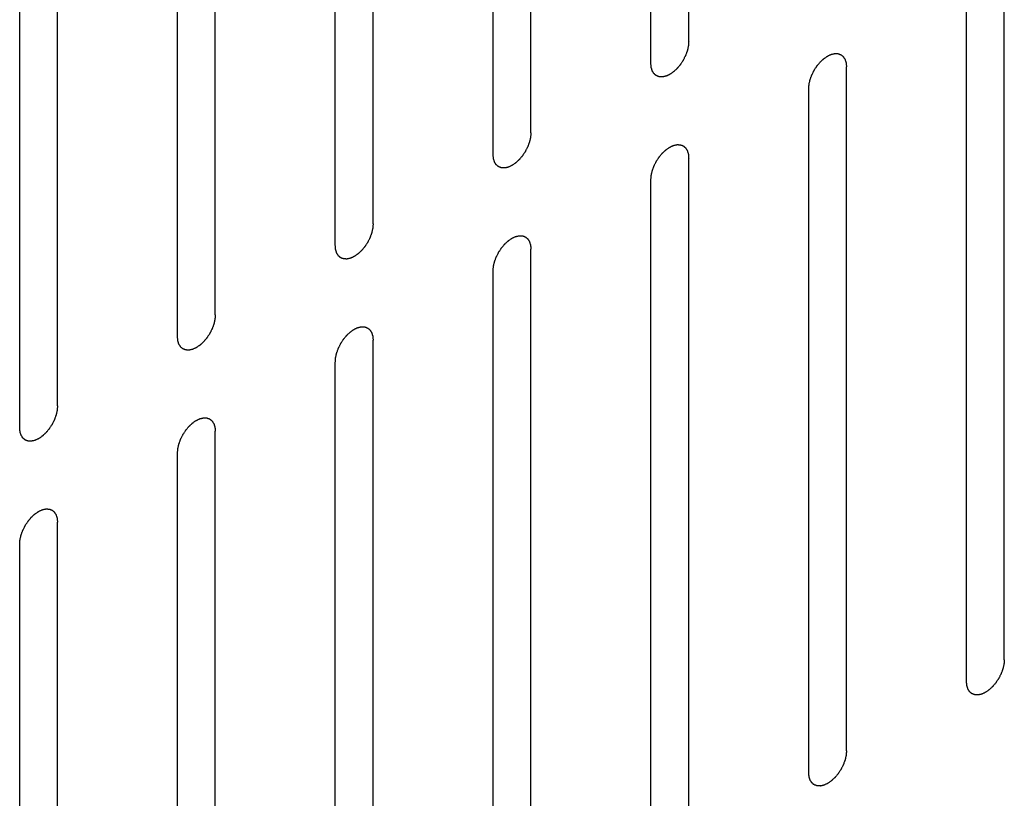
# Model space of a CAD drawing. Header units: inches. Extents: x 5 to 265, y 5 to 171.
# Tile 166 of 212: x 200.47 to 201.85, y 140.37 to 141.47. Entities that reach past the tile are written whole.
import ezdxf

# ---------------------------------------------------------------- set-up
doc = ezdxf.new("R2010")
doc.units = ezdxf.units.IN
doc.header["$LTSCALE"] = 14.96
doc.header["$MEASUREMENT"] = 0
doc.layers.get('0').update_dxf_attribs({"linetype": 'CONTINUOUS'})

msp = doc.modelspace()

# ---------------------------------------------------------------- linework, layer by layer
at = {"color": 7, "linetype": 'Continuous'}
for p, q in [((201.405, 141.4356), (201.405, 142.395)), ((201.352, 141.405), (201.352, 142.3644)), ((201.1837, 141.3078), (201.1837, 142.2672)), ((201.1307, 141.2772), (201.1307, 142.2366)), ((200.9624, 141.1801), (200.9624, 142.1394)), ((200.9094, 141.1494), (200.9094, 142.1088)), ((200.7411, 141.0523), (200.7411, 142.0117)), ((200.688, 141.0217), (200.688, 141.981)), ((200.5197, 140.9245), (200.5197, 141.8839)), ((200.4667, 140.8939), (200.4667, 141.8533)), ((201.8477, 140.5685), (201.8477, 141.5279)), ((201.7946, 140.5379), (201.7946, 141.4973)), ((201.6264, 140.4407), (201.6264, 141.4001)), ((201.5733, 140.4101), (201.5733, 141.3695)), ((201.405, 140.3129), (201.405, 141.2723)), ((201.352, 140.2823), (201.352, 141.2417)), ((201.1837, 140.1851), (201.1837, 141.1445)), ((201.1307, 140.1545), (201.1307, 141.1139)), ((200.9624, 140.0574), (200.9624, 141.0168)), ((200.9094, 140.0267), (200.9094, 140.9861)), ((200.7411, 139.9296), (200.7411, 140.889)), ((200.688, 139.899), (200.688, 140.8584)), ((200.5197, 139.8018), (200.5197, 140.7612)), ((200.4667, 139.7712), (200.4667, 140.7306))]:
    msp.add_line(p, q, dxfattribs=at)
for points in [[(201.405, 141.4356), (201.405, 141.4351), (201.4049, 141.4341), (201.4048, 141.4325), (201.4047, 141.4312), (201.4046, 141.4303), (201.4046, 141.4298), (201.4045, 141.4294), (201.4044, 141.429), (201.4043, 141.4284), (201.4041, 141.4275), (201.4038, 141.4261), (201.4035, 141.4247), (201.4033, 141.4238), (201.4031, 141.4232), (201.4031, 141.4228), (201.4029, 141.4224), (201.4027, 141.4218), (201.4023, 141.4208), (201.4018, 141.4195), (201.4013, 141.4181), (201.401, 141.4171), (201.4008, 141.4165), (201.4006, 141.4161), (201.4004, 141.4157), (201.4001, 141.4151), (201.3996, 141.4142), (201.3989, 141.4128), (201.3982, 141.4114), (201.3978, 141.4104), (201.3975, 141.4099), (201.3973, 141.4095), (201.397, 141.4091), (201.3967, 141.4086), (201.3961, 141.4077), (201.3953, 141.4064), (201.3944, 141.4052), (201.3939, 141.4043), (201.3935, 141.4038), (201.3933, 141.4034), (201.393, 141.403), (201.3926, 141.4026), (201.3919, 141.4018), (201.391, 141.4006), (201.39, 141.3995), (201.3894, 141.3987), (201.389, 141.3983), (201.3887, 141.3979), (201.3884, 141.3976), (201.388, 141.3972), (201.3873, 141.3966), (201.3862, 141.3956), (201.3852, 141.3947), (201.3845, 141.394), (201.3841, 141.3936), (201.3838, 141.3933), (201.3834, 141.3931), (201.383, 141.3928), (201.3822, 141.3923), (201.3811, 141.3915), (201.38, 141.3907), (201.3793, 141.3902), (201.3788, 141.3899), (201.3785, 141.3897), (201.3782, 141.3895), (201.3778, 141.3893), (201.377, 141.389), (201.3759, 141.3885), (201.3749, 141.388), (201.3741, 141.3876), (201.3737, 141.3875), (201.3734, 141.3873), (201.3731, 141.3872), (201.3726, 141.3871), (201.3719, 141.387), (201.3709, 141.3867), (201.3699, 141.3865), (201.3691, 141.3863), (201.3687, 141.3862), (201.3684, 141.3861), (201.3681, 141.3862), (201.3677, 141.3862), (201.3671, 141.3862), (201.3661, 141.3862), (201.3652, 141.3863), (201.3645, 141.3863), (201.3641, 141.3863), (201.3638, 141.3863), (201.3636, 141.3864), (201.3632, 141.3865), (201.3627, 141.3868), (201.3618, 141.3871), (201.361, 141.3874), (201.3604, 141.3876), (201.36, 141.3877), (201.3598, 141.3878), (201.3596, 141.388), (201.3593, 141.3882), (201.3588, 141.3886), (201.3581, 141.3892), (201.3574, 141.3898), (201.357, 141.3902), (201.3567, 141.3904), (201.3565, 141.3905), (201.3563, 141.3908), (201.3561, 141.3911), (201.3558, 141.3917), (201.3553, 141.3925), (201.3548, 141.3933), (201.3544, 141.3938), (201.3542, 141.3942), (201.354, 141.3944), (201.3539, 141.3947), (201.3538, 141.3951), (201.3536, 141.3958), (201.3533, 141.3968), (201.353, 141.3978), (201.3527, 141.3985), (201.3526, 141.3989), (201.3525, 141.3992), (201.3525, 141.3996), (201.3524, 141.4001), (201.3524, 141.4009), (201.3523, 141.4021), (201.3521, 141.4036), (201.352, 141.4045), (201.352, 141.405)], [(201.5733, 141.3695), (201.5734, 141.37), (201.5735, 141.371), (201.5736, 141.3726), (201.5737, 141.3739), (201.5738, 141.3748), (201.5738, 141.3753), (201.5738, 141.3757), (201.5739, 141.3761), (201.574, 141.3767), (201.5743, 141.3776), (201.5746, 141.379), (201.5749, 141.3804), (201.5751, 141.3813), (201.5752, 141.3819), (201.5753, 141.3823), (201.5755, 141.3827), (201.5757, 141.3833), (201.576, 141.3842), (201.5765, 141.3856), (201.577, 141.387), (201.5774, 141.388), (201.5776, 141.3886), (201.5777, 141.389), (201.578, 141.3894), (201.5782, 141.3899), (201.5787, 141.3909), (201.5794, 141.3923), (201.5801, 141.3937), (201.5806, 141.3946), (201.5809, 141.3952), (201.5811, 141.3956), (201.5813, 141.396), (201.5817, 141.3965), (201.5823, 141.3974), (201.5831, 141.3987), (201.5839, 141.3999), (201.5845, 141.4008), (201.5848, 141.4013), (201.5851, 141.4017), (201.5854, 141.4021), (201.5858, 141.4025), (201.5864, 141.4033), (201.5874, 141.4044), (201.5883, 141.4056), (201.589, 141.4064), (201.5894, 141.4068), (201.5896, 141.4072), (201.59, 141.4075), (201.5904, 141.4078), (201.5911, 141.4085), (201.5921, 141.4095), (201.5932, 141.4104), (201.5939, 141.4111), (201.5943, 141.4115), (201.5946, 141.4118), (201.5949, 141.412), (201.5954, 141.4123), (201.5961, 141.4128), (201.5972, 141.4136), (201.5983, 141.4143), (201.5991, 141.4149), (201.5995, 141.4152), (201.5998, 141.4154), (201.6002, 141.4155), (201.6006, 141.4158), (201.6013, 141.4161), (201.6024, 141.4166), (201.6035, 141.4171), (201.6042, 141.4174), (201.6047, 141.4176), (201.605, 141.4178), (201.6053, 141.4179), (201.6057, 141.418), (201.6064, 141.4181), (201.6075, 141.4184), (201.6085, 141.4186), (201.6092, 141.4188), (201.6096, 141.4189), (201.61, 141.419), (201.6102, 141.4189), (201.6106, 141.4189), (201.6113, 141.4189), (201.6122, 141.4188), (201.6132, 141.4188), (201.6139, 141.4188), (201.6142, 141.4188), (201.6145, 141.4188), (201.6148, 141.4187), (201.6151, 141.4185), (201.6157, 141.4183), (201.6166, 141.418), (201.6174, 141.4177), (201.618, 141.4175), (201.6183, 141.4173), (201.6186, 141.4173), (201.6188, 141.4171), (201.6191, 141.4169), (201.6195, 141.4165), (201.6202, 141.4159), (201.6209, 141.4153), (201.6214, 141.4149), (201.6217, 141.4147), (201.6219, 141.4146), (201.622, 141.4143), (201.6222, 141.414), (201.6226, 141.4134), (201.6231, 141.4126), (201.6236, 141.4118), (201.624, 141.4113), (201.6242, 141.4109), (201.6243, 141.4107), (201.6244, 141.4104), (201.6245, 141.41), (201.6248, 141.4093), (201.6251, 141.4083), (201.6254, 141.4073), (201.6256, 141.4066), (201.6257, 141.4061), (201.6259, 141.4059), (201.6259, 141.4055), (201.6259, 141.405), (201.626, 141.4042), (201.6261, 141.403), (201.6262, 141.4015), (201.6263, 141.4006), (201.6264, 141.4001)], [(201.1837, 141.3078), (201.1837, 141.3073), (201.1836, 141.3063), (201.1835, 141.3047), (201.1834, 141.3034), (201.1833, 141.3025), (201.1832, 141.302), (201.1832, 141.3016), (201.1831, 141.3012), (201.183, 141.3006), (201.1828, 141.2997), (201.1825, 141.2983), (201.1821, 141.2969), (201.1819, 141.296), (201.1818, 141.2954), (201.1817, 141.295), (201.1816, 141.2946), (201.1814, 141.294), (201.181, 141.2931), (201.1805, 141.2917), (201.18, 141.2903), (201.1796, 141.2893), (201.1794, 141.2888), (201.1793, 141.2883), (201.1791, 141.2879), (201.1788, 141.2874), (201.1783, 141.2864), (201.1776, 141.285), (201.1769, 141.2836), (201.1764, 141.2827), (201.1762, 141.2821), (201.176, 141.2817), (201.1757, 141.2813), (201.1754, 141.2808), (201.1748, 141.2799), (201.1739, 141.2786), (201.1731, 141.2774), (201.1725, 141.2765), (201.1722, 141.276), (201.172, 141.2756), (201.1717, 141.2753), (201.1713, 141.2748), (201.1706, 141.274), (201.1697, 141.2729), (201.1687, 141.2717), (201.1681, 141.2709), (201.1677, 141.2705), (201.1674, 141.2701), (201.1671, 141.2699), (201.1667, 141.2695), (201.1659, 141.2688), (201.1649, 141.2678), (201.1639, 141.2669), (201.1632, 141.2662), (201.1627, 141.2658), (201.1624, 141.2655), (201.1621, 141.2653), (201.1617, 141.265), (201.1609, 141.2645), (201.1598, 141.2637), (201.1587, 141.263), (201.158, 141.2624), (201.1575, 141.2621), (201.1572, 141.2619), (201.1569, 141.2618), (201.1564, 141.2616), (201.1557, 141.2612), (201.1546, 141.2607), (201.1535, 141.2602), (201.1528, 141.2599), (201.1524, 141.2597), (201.152, 141.2595), (201.1517, 141.2595), (201.1513, 141.2593), (201.1506, 141.2592), (201.1496, 141.2589), (201.1485, 141.2587), (201.1478, 141.2585), (201.1474, 141.2585), (201.1471, 141.2584), (201.1468, 141.2584), (201.1464, 141.2584), (201.1458, 141.2584), (201.1448, 141.2585), (201.1439, 141.2585), (201.1432, 141.2585), (201.1428, 141.2585), (201.1425, 141.2585), (201.1423, 141.2587), (201.1419, 141.2588), (201.1413, 141.259), (201.1405, 141.2593), (201.1396, 141.2596), (201.139, 141.2598), (201.1387, 141.26), (201.1384, 141.26), (201.1382, 141.2602), (201.138, 141.2604), (201.1375, 141.2608), (201.1368, 141.2614), (201.1361, 141.262), (201.1356, 141.2624), (201.1354, 141.2626), (201.1351, 141.2628), (201.135, 141.263), (201.1348, 141.2633), (201.1344, 141.2639), (201.1339, 141.2647), (201.1334, 141.2655), (201.1331, 141.2661), (201.1329, 141.2664), (201.1327, 141.2666), (201.1326, 141.2669), (201.1325, 141.2673), (201.1323, 141.268), (201.132, 141.269), (201.1316, 141.2701), (201.1314, 141.2708), (201.1313, 141.2712), (201.1312, 141.2714), (201.1312, 141.2718), (201.1311, 141.2723), (201.1311, 141.2731), (201.1309, 141.2743), (201.1308, 141.2758), (201.1307, 141.2767), (201.1307, 141.2772)], [(201.352, 141.2417), (201.352, 141.2422), (201.3521, 141.2433), (201.3523, 141.2448), (201.3524, 141.2461), (201.3524, 141.247), (201.3525, 141.2475), (201.3525, 141.2479), (201.3526, 141.2483), (201.3527, 141.2489), (201.3529, 141.2499), (201.3533, 141.2512), (201.3536, 141.2526), (201.3538, 141.2536), (201.3539, 141.2541), (201.354, 141.2545), (201.3542, 141.2549), (201.3544, 141.2555), (201.3547, 141.2565), (201.3552, 141.2579), (201.3557, 141.2593), (201.3561, 141.2602), (201.3563, 141.2608), (201.3564, 141.2612), (201.3566, 141.2616), (201.3569, 141.2622), (201.3574, 141.2631), (201.3581, 141.2645), (201.3588, 141.2659), (201.3593, 141.2669), (201.3596, 141.2674), (201.3598, 141.2678), (201.36, 141.2682), (201.3604, 141.2687), (201.3609, 141.2696), (201.3618, 141.2709), (201.3626, 141.2722), (201.3632, 141.273), (201.3635, 141.2735), (201.3638, 141.2739), (201.3641, 141.2743), (201.3644, 141.2747), (201.3651, 141.2755), (201.366, 141.2767), (201.367, 141.2778), (201.3677, 141.2786), (201.368, 141.279), (201.3683, 141.2794), (201.3686, 141.2797), (201.369, 141.2801), (201.3698, 141.2807), (201.3708, 141.2817), (201.3718, 141.2826), (201.3726, 141.2833), (201.373, 141.2837), (201.3733, 141.284), (201.3736, 141.2842), (201.374, 141.2845), (201.3748, 141.2851), (201.3759, 141.2858), (201.377, 141.2866), (201.3778, 141.2871), (201.3782, 141.2874), (201.3785, 141.2876), (201.3788, 141.2878), (201.3793, 141.288), (201.38, 141.2883), (201.3811, 141.2888), (201.3822, 141.2893), (201.3829, 141.2897), (201.3833, 141.2899), (201.3837, 141.29), (201.384, 141.2901), (201.3844, 141.2902), (201.3851, 141.2903), (201.3861, 141.2906), (201.3872, 141.2908), (201.3879, 141.291), (201.3883, 141.2911), (201.3886, 141.2912), (201.3889, 141.2911), (201.3893, 141.2911), (201.39, 141.2911), (201.3909, 141.2911), (201.3919, 141.291), (201.3925, 141.291), (201.3929, 141.291), (201.3932, 141.291), (201.3934, 141.2909), (201.3938, 141.2908), (201.3944, 141.2905), (201.3952, 141.2902), (201.3961, 141.2899), (201.3967, 141.2897), (201.397, 141.2896), (201.3973, 141.2895), (201.3975, 141.2893), (201.3977, 141.2891), (201.3982, 141.2887), (201.3989, 141.2881), (201.3996, 141.2876), (201.4001, 141.2872), (201.4003, 141.2869), (201.4006, 141.2868), (201.4007, 141.2865), (201.4009, 141.2862), (201.4013, 141.2856), (201.4018, 141.2848), (201.4023, 141.284), (201.4026, 141.2835), (201.4028, 141.2831), (201.403, 141.2829), (201.4031, 141.2826), (201.4032, 141.2822), (201.4034, 141.2815), (201.4038, 141.2805), (201.4041, 141.2795), (201.4043, 141.2788), (201.4044, 141.2784), (201.4045, 141.2781), (201.4045, 141.2777), (201.4046, 141.2772), (201.4047, 141.2764), (201.4048, 141.2752), (201.4049, 141.2738), (201.405, 141.2728), (201.405, 141.2723)], [(200.9624, 141.1801), (200.9623, 141.1795), (200.9623, 141.1785), (200.9621, 141.1769), (200.962, 141.1756), (200.962, 141.1747), (200.9619, 141.1742), (200.9619, 141.1738), (200.9618, 141.1734), (200.9617, 141.1729), (200.9614, 141.1719), (200.9611, 141.1705), (200.9608, 141.1692), (200.9606, 141.1682), (200.9605, 141.1676), (200.9604, 141.1672), (200.9602, 141.1668), (200.96, 141.1663), (200.9597, 141.1653), (200.9592, 141.1639), (200.9587, 141.1625), (200.9583, 141.1615), (200.9581, 141.161), (200.958, 141.1606), (200.9577, 141.1601), (200.9575, 141.1596), (200.957, 141.1586), (200.9563, 141.1572), (200.9556, 141.1559), (200.9551, 141.1549), (200.9548, 141.1543), (200.9546, 141.1539), (200.9544, 141.1535), (200.954, 141.153), (200.9535, 141.1521), (200.9526, 141.1509), (200.9518, 141.1496), (200.9512, 141.1487), (200.9509, 141.1482), (200.9506, 141.1478), (200.9503, 141.1475), (200.95, 141.147), (200.9493, 141.1462), (200.9483, 141.1451), (200.9474, 141.144), (200.9467, 141.1432), (200.9463, 141.1427), (200.9461, 141.1423), (200.9458, 141.1421), (200.9453, 141.1417), (200.9446, 141.141), (200.9436, 141.1401), (200.9426, 141.1391), (200.9418, 141.1384), (200.9414, 141.138), (200.9411, 141.1377), (200.9408, 141.1375), (200.9403, 141.1372), (200.9396, 141.1367), (200.9385, 141.1359), (200.9374, 141.1352), (200.9366, 141.1347), (200.9362, 141.1344), (200.9359, 141.1341), (200.9356, 141.134), (200.9351, 141.1338), (200.9344, 141.1334), (200.9333, 141.1329), (200.9322, 141.1324), (200.9315, 141.1321), (200.931, 141.1319), (200.9307, 141.1317), (200.9304, 141.1317), (200.93, 141.1316), (200.9293, 141.1314), (200.9282, 141.1312), (200.9272, 141.1309), (200.9265, 141.1308), (200.9261, 141.1307), (200.9258, 141.1306), (200.9255, 141.1306), (200.9251, 141.1306), (200.9244, 141.1307), (200.9235, 141.1307), (200.9225, 141.1307), (200.9219, 141.1307), (200.9215, 141.1308), (200.9212, 141.1307), (200.9209, 141.1309), (200.9206, 141.131), (200.92, 141.1312), (200.9192, 141.1315), (200.9183, 141.1318), (200.9177, 141.132), (200.9174, 141.1322), (200.9171, 141.1322), (200.9169, 141.1324), (200.9166, 141.1327), (200.9162, 141.1331), (200.9155, 141.1336), (200.9148, 141.1342), (200.9143, 141.1346), (200.914, 141.1348), (200.9138, 141.135), (200.9137, 141.1352), (200.9135, 141.1355), (200.9131, 141.1361), (200.9126, 141.1369), (200.9121, 141.1377), (200.9117, 141.1383), (200.9115, 141.1386), (200.9114, 141.1388), (200.9113, 141.1392), (200.9112, 141.1395), (200.911, 141.1403), (200.9106, 141.1413), (200.9103, 141.1423), (200.9101, 141.143), (200.91, 141.1434), (200.9099, 141.1437), (200.9099, 141.144), (200.9098, 141.1445), (200.9097, 141.1454), (200.9096, 141.1466), (200.9095, 141.148), (200.9094, 141.149), (200.9094, 141.1494)], [(201.1307, 141.1139), (201.1307, 141.1144), (201.1308, 141.1155), (201.1309, 141.117), (201.131, 141.1183), (201.1311, 141.1192), (201.1312, 141.1198), (201.1312, 141.1201), (201.1313, 141.1206), (201.1314, 141.1211), (201.1316, 141.1221), (201.1319, 141.1234), (201.1322, 141.1248), (201.1325, 141.1258), (201.1326, 141.1263), (201.1327, 141.1267), (201.1328, 141.1272), (201.133, 141.1277), (201.1334, 141.1287), (201.1339, 141.1301), (201.1344, 141.1315), (201.1348, 141.1324), (201.135, 141.133), (201.1351, 141.1334), (201.1353, 141.1338), (201.1356, 141.1344), (201.1361, 141.1354), (201.1368, 141.1367), (201.1375, 141.1381), (201.138, 141.1391), (201.1382, 141.1396), (201.1384, 141.1401), (201.1387, 141.1404), (201.139, 141.1409), (201.1396, 141.1418), (201.1404, 141.1431), (201.1413, 141.1444), (201.1419, 141.1453), (201.1422, 141.1458), (201.1424, 141.1462), (201.1427, 141.1465), (201.1431, 141.1469), (201.1438, 141.1477), (201.1447, 141.1489), (201.1457, 141.15), (201.1463, 141.1508), (201.1467, 141.1513), (201.147, 141.1516), (201.1473, 141.1519), (201.1477, 141.1523), (201.1484, 141.153), (201.1495, 141.1539), (201.1505, 141.1549), (201.1512, 141.1555), (201.1516, 141.1559), (201.1519, 141.1562), (201.1523, 141.1564), (201.1527, 141.1567), (201.1535, 141.1573), (201.1546, 141.158), (201.1557, 141.1588), (201.1564, 141.1593), (201.1569, 141.1596), (201.1572, 141.1599), (201.1575, 141.16), (201.1579, 141.1602), (201.1587, 141.1605), (201.1598, 141.161), (201.1608, 141.1615), (201.1616, 141.1619), (201.162, 141.1621), (201.1623, 141.1623), (201.1627, 141.1623), (201.1631, 141.1624), (201.1638, 141.1626), (201.1648, 141.1628), (201.1659, 141.163), (201.1666, 141.1632), (201.167, 141.1633), (201.1673, 141.1634), (201.1676, 141.1634), (201.168, 141.1633), (201.1686, 141.1633), (201.1696, 141.1633), (201.1705, 141.1632), (201.1712, 141.1632), (201.1716, 141.1632), (201.1719, 141.1632), (201.1721, 141.1631), (201.1725, 141.163), (201.1731, 141.1628), (201.1739, 141.1625), (201.1748, 141.1621), (201.1754, 141.1619), (201.1757, 141.1618), (201.176, 141.1617), (201.1761, 141.1615), (201.1764, 141.1613), (201.1769, 141.1609), (201.1776, 141.1603), (201.1783, 141.1598), (201.1788, 141.1594), (201.179, 141.1591), (201.1792, 141.159), (201.1794, 141.1587), (201.1796, 141.1584), (201.1799, 141.1579), (201.1805, 141.1571), (201.181, 141.1562), (201.1813, 141.1557), (201.1815, 141.1554), (201.1817, 141.1551), (201.1818, 141.1548), (201.1819, 141.1544), (201.1821, 141.1537), (201.1824, 141.1527), (201.1827, 141.1517), (201.183, 141.151), (201.1831, 141.1506), (201.1832, 141.1503), (201.1832, 141.1499), (201.1833, 141.1494), (201.1833, 141.1486), (201.1835, 141.1474), (201.1836, 141.146), (201.1837, 141.145), (201.1837, 141.1445)], [(200.7411, 141.0523), (200.741, 141.0518), (200.7409, 141.0507), (200.7408, 141.0492), (200.7407, 141.0479), (200.7406, 141.0469), (200.7406, 141.0464), (200.7406, 141.046), (200.7405, 141.0456), (200.7403, 141.0451), (200.7401, 141.0441), (200.7398, 141.0427), (200.7395, 141.0414), (200.7393, 141.0404), (200.7392, 141.0399), (200.7391, 141.0395), (200.7389, 141.039), (200.7387, 141.0385), (200.7384, 141.0375), (200.7379, 141.0361), (200.7373, 141.0347), (200.737, 141.0337), (200.7368, 141.0332), (200.7367, 141.0328), (200.7364, 141.0324), (200.7362, 141.0318), (200.7357, 141.0308), (200.735, 141.0295), (200.7343, 141.0281), (200.7338, 141.0271), (200.7335, 141.0266), (200.7333, 141.0261), (200.733, 141.0258), (200.7327, 141.0252), (200.7321, 141.0244), (200.7313, 141.0231), (200.7305, 141.0218), (200.7299, 141.0209), (200.7295, 141.0204), (200.7293, 141.02), (200.729, 141.0197), (200.7286, 141.0192), (200.728, 141.0184), (200.727, 141.0173), (200.7261, 141.0162), (200.7254, 141.0154), (200.725, 141.0149), (200.7247, 141.0146), (200.7244, 141.0143), (200.724, 141.0139), (200.7233, 141.0132), (200.7223, 141.0123), (200.7212, 141.0113), (200.7205, 141.0106), (200.7201, 141.0103), (200.7198, 141.01), (200.7195, 141.0098), (200.719, 141.0094), (200.7183, 141.0089), (200.7172, 141.0082), (200.7161, 141.0074), (200.7153, 141.0069), (200.7149, 141.0066), (200.7145, 141.0063), (200.7142, 141.0062), (200.7138, 141.006), (200.713, 141.0057), (200.712, 141.0051), (200.7109, 141.0047), (200.7101, 141.0043), (200.7097, 141.0041), (200.7094, 141.0039), (200.7091, 141.0039), (200.7087, 141.0038), (200.708, 141.0036), (200.7069, 141.0034), (200.7059, 141.0032), (200.7052, 141.003), (200.7048, 141.0029), (200.7044, 141.0028), (200.7042, 141.0028), (200.7038, 141.0028), (200.7031, 141.0029), (200.7022, 141.0029), (200.7012, 141.0029), (200.7005, 141.003), (200.7002, 141.003), (200.6999, 141.003), (200.6996, 141.0031), (200.6993, 141.0032), (200.6987, 141.0034), (200.6978, 141.0037), (200.697, 141.0041), (200.6964, 141.0043), (200.6961, 141.0044), (200.6958, 141.0045), (200.6956, 141.0047), (200.6953, 141.0049), (200.6948, 141.0053), (200.6942, 141.0058), (200.6935, 141.0064), (200.693, 141.0068), (200.6927, 141.007), (200.6925, 141.0072), (200.6924, 141.0075), (200.6922, 141.0078), (200.6918, 141.0083), (200.6913, 141.0091), (200.6908, 141.0099), (200.6904, 141.0105), (200.6902, 141.0108), (200.6901, 141.011), (200.69, 141.0114), (200.6898, 141.0118), (200.6896, 141.0125), (200.6893, 141.0135), (200.689, 141.0145), (200.6888, 141.0152), (200.6887, 141.0156), (200.6885, 141.0159), (200.6885, 141.0163), (200.6885, 141.0167), (200.6884, 141.0176), (200.6883, 141.0188), (200.6882, 141.0202), (200.6881, 141.0212), (200.688, 141.0217)], [(200.9094, 140.9861), (200.9094, 140.9867), (200.9095, 140.9877), (200.9096, 140.9893), (200.9097, 140.9906), (200.9098, 140.9915), (200.9098, 140.992), (200.9098, 140.9924), (200.91, 140.9928), (200.9101, 140.9933), (200.9103, 140.9943), (200.9106, 140.9957), (200.9109, 140.997), (200.9111, 140.998), (200.9113, 140.9985), (200.9113, 140.999), (200.9115, 140.9994), (200.9117, 140.9999), (200.9121, 141.0009), (200.9126, 141.0023), (200.9131, 141.0037), (200.9134, 141.0047), (200.9136, 141.0052), (200.9138, 141.0056), (200.914, 141.0061), (200.9143, 141.0066), (200.9148, 141.0076), (200.9155, 141.009), (200.9162, 141.0103), (200.9166, 141.0113), (200.9169, 141.0119), (200.9171, 141.0123), (200.9174, 141.0126), (200.9177, 141.0132), (200.9183, 141.014), (200.9191, 141.0153), (200.92, 141.0166), (200.9205, 141.0175), (200.9209, 141.018), (200.9211, 141.0184), (200.9214, 141.0187), (200.9218, 141.0192), (200.9225, 141.02), (200.9234, 141.0211), (200.9244, 141.0222), (200.925, 141.023), (200.9254, 141.0235), (200.9257, 141.0238), (200.926, 141.0241), (200.9264, 141.0245), (200.9271, 141.0252), (200.9282, 141.0261), (200.9292, 141.0271), (200.9299, 141.0278), (200.9303, 141.0281), (200.9306, 141.0285), (200.931, 141.0287), (200.9314, 141.029), (200.9322, 141.0295), (200.9333, 141.0302), (200.9343, 141.031), (200.9351, 141.0315), (200.9355, 141.0318), (200.9359, 141.0321), (200.9362, 141.0322), (200.9366, 141.0324), (200.9374, 141.0328), (200.9384, 141.0333), (200.9395, 141.0338), (200.9403, 141.0341), (200.9407, 141.0343), (200.941, 141.0345), (200.9413, 141.0345), (200.9417, 141.0346), (200.9425, 141.0348), (200.9435, 141.035), (200.9445, 141.0353), (200.9453, 141.0354), (200.9457, 141.0355), (200.946, 141.0356), (200.9463, 141.0356), (200.9466, 141.0356), (200.9473, 141.0355), (200.9483, 141.0355), (200.9492, 141.0355), (200.9499, 141.0354), (200.9503, 141.0354), (200.9506, 141.0354), (200.9508, 141.0353), (200.9511, 141.0352), (200.9517, 141.035), (200.9526, 141.0347), (200.9534, 141.0344), (200.954, 141.0341), (200.9544, 141.034), (200.9546, 141.0339), (200.9548, 141.0337), (200.9551, 141.0335), (200.9556, 141.0331), (200.9563, 141.0326), (200.9569, 141.032), (200.9574, 141.0316), (200.9577, 141.0314), (200.9579, 141.0312), (200.9581, 141.031), (200.9583, 141.0306), (200.9586, 141.0301), (200.9591, 141.0293), (200.9596, 141.0285), (200.96, 141.0279), (200.9602, 141.0276), (200.9604, 141.0274), (200.9604, 141.027), (200.9606, 141.0266), (200.9608, 141.0259), (200.9611, 141.0249), (200.9614, 141.0239), (200.9616, 141.0232), (200.9618, 141.0228), (200.9619, 141.0225), (200.9619, 141.0221), (200.9619, 141.0217), (200.962, 141.0208), (200.9621, 141.0196), (200.9623, 141.0182), (200.9623, 141.0172), (200.9624, 141.0168)], [(200.5197, 140.9245), (200.5197, 140.924), (200.5196, 140.9229), (200.5195, 140.9214), (200.5194, 140.9201), (200.5193, 140.9192), (200.5193, 140.9186), (200.5193, 140.9183), (200.5191, 140.9178), (200.519, 140.9173), (200.5188, 140.9163), (200.5185, 140.915), (200.5182, 140.9136), (200.518, 140.9126), (200.5178, 140.9121), (200.5178, 140.9117), (200.5176, 140.9113), (200.5174, 140.9107), (200.517, 140.9097), (200.5165, 140.9083), (200.516, 140.9069), (200.5157, 140.906), (200.5155, 140.9054), (200.5153, 140.905), (200.5151, 140.9046), (200.5148, 140.904), (200.5143, 140.9031), (200.5136, 140.9017), (200.5129, 140.9003), (200.5125, 140.8993), (200.5122, 140.8988), (200.512, 140.8983), (200.5117, 140.898), (200.5114, 140.8975), (200.5108, 140.8966), (200.51, 140.8953), (200.5091, 140.894), (200.5086, 140.8931), (200.5082, 140.8926), (200.508, 140.8922), (200.5077, 140.8919), (200.5073, 140.8915), (200.5066, 140.8907), (200.5057, 140.8895), (200.5047, 140.8884), (200.5041, 140.8876), (200.5037, 140.8871), (200.5034, 140.8868), (200.5031, 140.8865), (200.5027, 140.8861), (200.502, 140.8855), (200.5009, 140.8845), (200.4999, 140.8835), (200.4992, 140.8829), (200.4988, 140.8825), (200.4985, 140.8822), (200.4981, 140.882), (200.4977, 140.8817), (200.4969, 140.8811), (200.4958, 140.8804), (200.4948, 140.8796), (200.494, 140.8791), (200.4936, 140.8788), (200.4932, 140.8785), (200.4929, 140.8784), (200.4925, 140.8782), (200.4917, 140.8779), (200.4906, 140.8774), (200.4896, 140.8769), (200.4888, 140.8765), (200.4884, 140.8763), (200.4881, 140.8762), (200.4878, 140.8761), (200.4874, 140.876), (200.4866, 140.8758), (200.4856, 140.8756), (200.4846, 140.8754), (200.4838, 140.8752), (200.4834, 140.8751), (200.4831, 140.875), (200.4828, 140.8751), (200.4825, 140.8751), (200.4818, 140.8751), (200.4808, 140.8751), (200.4799, 140.8752), (200.4792, 140.8752), (200.4788, 140.8752), (200.4785, 140.8752), (200.4783, 140.8753), (200.478, 140.8754), (200.4774, 140.8756), (200.4765, 140.876), (200.4757, 140.8763), (200.4751, 140.8765), (200.4747, 140.8766), (200.4745, 140.8767), (200.4743, 140.8769), (200.474, 140.8771), (200.4735, 140.8775), (200.4728, 140.8781), (200.4721, 140.8786), (200.4717, 140.879), (200.4714, 140.8793), (200.4712, 140.8794), (200.471, 140.8797), (200.4708, 140.88), (200.4705, 140.8806), (200.47, 140.8814), (200.4695, 140.8822), (200.4691, 140.8827), (200.4689, 140.883), (200.4687, 140.8833), (200.4687, 140.8836), (200.4685, 140.884), (200.4683, 140.8847), (200.468, 140.8857), (200.4677, 140.8867), (200.4674, 140.8874), (200.4673, 140.8878), (200.4672, 140.8881), (200.4672, 140.8885), (200.4672, 140.889), (200.4671, 140.8898), (200.467, 140.891), (200.4668, 140.8924), (200.4668, 140.8934), (200.4667, 140.8939)], [(200.688, 140.8584), (200.6881, 140.8589), (200.6882, 140.8599), (200.6883, 140.8615), (200.6884, 140.8628), (200.6885, 140.8637), (200.6885, 140.8642), (200.6885, 140.8646), (200.6886, 140.865), (200.6888, 140.8656), (200.689, 140.8665), (200.6893, 140.8679), (200.6896, 140.8693), (200.6898, 140.8702), (200.6899, 140.8708), (200.69, 140.8712), (200.6902, 140.8716), (200.6904, 140.8722), (200.6907, 140.8731), (200.6912, 140.8745), (200.6918, 140.8759), (200.6921, 140.8769), (200.6923, 140.8774), (200.6924, 140.8779), (200.6927, 140.8783), (200.6929, 140.8788), (200.6934, 140.8798), (200.6941, 140.8812), (200.6948, 140.8826), (200.6953, 140.8835), (200.6956, 140.8841), (200.6958, 140.8845), (200.6961, 140.8849), (200.6964, 140.8854), (200.697, 140.8863), (200.6978, 140.8875), (200.6986, 140.8888), (200.6992, 140.8897), (200.6996, 140.8902), (200.6998, 140.8906), (200.7001, 140.8909), (200.7005, 140.8914), (200.7011, 140.8922), (200.7021, 140.8933), (200.703, 140.8945), (200.7037, 140.8953), (200.7041, 140.8957), (200.7044, 140.8961), (200.7047, 140.8963), (200.7051, 140.8967), (200.7058, 140.8974), (200.7068, 140.8984), (200.7079, 140.8993), (200.7086, 140.9), (200.709, 140.9004), (200.7093, 140.9007), (200.7096, 140.9009), (200.7101, 140.9012), (200.7108, 140.9017), (200.7119, 140.9025), (200.713, 140.9032), (200.7138, 140.9038), (200.7142, 140.9041), (200.7145, 140.9043), (200.7149, 140.9044), (200.7153, 140.9046), (200.7161, 140.905), (200.7171, 140.9055), (200.7182, 140.906), (200.7189, 140.9063), (200.7194, 140.9065), (200.7197, 140.9067), (200.72, 140.9067), (200.7204, 140.9068), (200.7211, 140.907), (200.7222, 140.9072), (200.7232, 140.9075), (200.7239, 140.9076), (200.7243, 140.9077), (200.7247, 140.9078), (200.7249, 140.9078), (200.7253, 140.9078), (200.726, 140.9078), (200.7269, 140.9077), (200.7279, 140.9077), (200.7286, 140.9077), (200.7289, 140.9076), (200.7292, 140.9077), (200.7295, 140.9075), (200.7298, 140.9074), (200.7304, 140.9072), (200.7313, 140.9069), (200.7321, 140.9066), (200.7327, 140.9064), (200.733, 140.9062), (200.7333, 140.9062), (200.7335, 140.906), (200.7338, 140.9057), (200.7343, 140.9053), (200.7349, 140.9048), (200.7356, 140.9042), (200.7361, 140.9038), (200.7364, 140.9036), (200.7366, 140.9034), (200.7367, 140.9032), (200.7369, 140.9029), (200.7373, 140.9023), (200.7378, 140.9015), (200.7383, 140.9007), (200.7387, 140.9001), (200.7389, 140.8998), (200.739, 140.8996), (200.7391, 140.8993), (200.7393, 140.8989), (200.7395, 140.8982), (200.7398, 140.8971), (200.7401, 140.8961), (200.7403, 140.8954), (200.7404, 140.895), (200.7406, 140.8947), (200.7406, 140.8944), (200.7406, 140.8939), (200.7407, 140.893), (200.7408, 140.8918), (200.7409, 140.8904), (200.741, 140.8895), (200.7411, 140.889)], [(200.4667, 140.7306), (200.4668, 140.7311), (200.4668, 140.7321), (200.467, 140.7337), (200.4671, 140.735), (200.4671, 140.7359), (200.4672, 140.7364), (200.4672, 140.7368), (200.4673, 140.7372), (200.4674, 140.7378), (200.4677, 140.7387), (200.468, 140.7401), (200.4683, 140.7415), (200.4685, 140.7424), (200.4686, 140.743), (200.4687, 140.7434), (200.4689, 140.7438), (200.4691, 140.7444), (200.4694, 140.7453), (200.4699, 140.7467), (200.4704, 140.7481), (200.4708, 140.7491), (200.471, 140.7497), (200.4711, 140.7501), (200.4714, 140.7505), (200.4716, 140.751), (200.4721, 140.752), (200.4728, 140.7534), (200.4735, 140.7548), (200.474, 140.7557), (200.4743, 140.7563), (200.4745, 140.7567), (200.4747, 140.7571), (200.4751, 140.7576), (200.4756, 140.7585), (200.4765, 140.7598), (200.4773, 140.761), (200.4779, 140.7619), (200.4782, 140.7624), (200.4785, 140.7628), (200.4788, 140.7631), (200.4791, 140.7636), (200.4798, 140.7644), (200.4808, 140.7655), (200.4817, 140.7667), (200.4824, 140.7675), (200.4828, 140.7679), (200.483, 140.7683), (200.4833, 140.7686), (200.4838, 140.7689), (200.4845, 140.7696), (200.4855, 140.7706), (200.4865, 140.7715), (200.4873, 140.7722), (200.4877, 140.7726), (200.488, 140.7729), (200.4883, 140.7731), (200.4887, 140.7734), (200.4895, 140.7739), (200.4906, 140.7747), (200.4917, 140.7754), (200.4925, 140.776), (200.4929, 140.7763), (200.4932, 140.7765), (200.4935, 140.7766), (200.494, 140.7769), (200.4947, 140.7772), (200.4958, 140.7777), (200.4969, 140.7782), (200.4976, 140.7785), (200.4981, 140.7787), (200.4984, 140.7789), (200.4987, 140.779), (200.4991, 140.7791), (200.4998, 140.7792), (200.5009, 140.7795), (200.5019, 140.7797), (200.5026, 140.7799), (200.503, 140.7799), (200.5033, 140.78), (200.5036, 140.78), (200.504, 140.78), (200.5047, 140.78), (200.5056, 140.7799), (200.5066, 140.7799), (200.5072, 140.7799), (200.5076, 140.7799), (200.5079, 140.7799), (200.5082, 140.7798), (200.5085, 140.7796), (200.5091, 140.7794), (200.5099, 140.7791), (200.5108, 140.7788), (200.5114, 140.7786), (200.5117, 140.7784), (200.512, 140.7784), (200.5122, 140.7782), (200.5125, 140.778), (200.5129, 140.7776), (200.5136, 140.777), (200.5143, 140.7764), (200.5148, 140.776), (200.5151, 140.7758), (200.5153, 140.7757), (200.5154, 140.7754), (200.5156, 140.7751), (200.516, 140.7745), (200.5165, 140.7737), (200.517, 140.7729), (200.5174, 140.7723), (200.5175, 140.772), (200.5177, 140.7718), (200.5178, 140.7715), (200.5179, 140.7711), (200.5181, 140.7704), (200.5185, 140.7694), (200.5188, 140.7684), (200.519, 140.7677), (200.5191, 140.7672), (200.5192, 140.767), (200.5192, 140.7666), (200.5193, 140.7661), (200.5194, 140.7653), (200.5195, 140.7641), (200.5196, 140.7626), (200.5197, 140.7617), (200.5197, 140.7612)], [(201.8477, 140.5685), (201.8476, 140.568), (201.8476, 140.5669), (201.8474, 140.5654), (201.8473, 140.5641), (201.8473, 140.5632), (201.8472, 140.5626), (201.8472, 140.5623), (201.8471, 140.5618), (201.847, 140.5613), (201.8467, 140.5603), (201.8464, 140.559), (201.8461, 140.5576), (201.8459, 140.5566), (201.8458, 140.5561), (201.8457, 140.5557), (201.8455, 140.5552), (201.8453, 140.5547), (201.845, 140.5537), (201.8445, 140.5523), (201.844, 140.5509), (201.8436, 140.55), (201.8434, 140.5494), (201.8433, 140.549), (201.843, 140.5486), (201.8428, 140.548), (201.8423, 140.547), (201.8416, 140.5457), (201.8409, 140.5443), (201.8404, 140.5433), (201.8401, 140.5428), (201.8399, 140.5423), (201.8397, 140.542), (201.8393, 140.5415), (201.8387, 140.5406), (201.8379, 140.5393), (201.8371, 140.538), (201.8365, 140.5371), (201.8362, 140.5366), (201.8359, 140.5362), (201.8356, 140.5359), (201.8353, 140.5355), (201.8346, 140.5347), (201.8336, 140.5335), (201.8327, 140.5324), (201.832, 140.5316), (201.8316, 140.5311), (201.8314, 140.5308), (201.831, 140.5305), (201.8306, 140.5301), (201.8299, 140.5295), (201.8289, 140.5285), (201.8278, 140.5275), (201.8271, 140.5269), (201.8267, 140.5265), (201.8264, 140.5262), (201.8261, 140.526), (201.8256, 140.5257), (201.8249, 140.5251), (201.8238, 140.5244), (201.8227, 140.5236), (201.8219, 140.5231), (201.8215, 140.5228), (201.8212, 140.5225), (201.8208, 140.5224), (201.8204, 140.5222), (201.8197, 140.5219), (201.8186, 140.5214), (201.8175, 140.5209), (201.8168, 140.5205), (201.8163, 140.5203), (201.816, 140.5201), (201.8157, 140.5201), (201.8153, 140.52), (201.8146, 140.5198), (201.8135, 140.5196), (201.8125, 140.5194), (201.8118, 140.5192), (201.8114, 140.5191), (201.8111, 140.519), (201.8108, 140.5191), (201.8104, 140.5191), (201.8097, 140.5191), (201.8088, 140.5191), (201.8078, 140.5192), (201.8072, 140.5192), (201.8068, 140.5192), (201.8065, 140.5192), (201.8062, 140.5193), (201.8059, 140.5194), (201.8053, 140.5196), (201.8045, 140.5199), (201.8036, 140.5203), (201.803, 140.5205), (201.8027, 140.5206), (201.8024, 140.5207), (201.8022, 140.5209), (201.8019, 140.5211), (201.8015, 140.5215), (201.8008, 140.5221), (201.8001, 140.5226), (201.7996, 140.523), (201.7993, 140.5233), (201.7991, 140.5234), (201.799, 140.5237), (201.7988, 140.524), (201.7984, 140.5245), (201.7979, 140.5253), (201.7974, 140.5262), (201.797, 140.5267), (201.7968, 140.527), (201.7967, 140.5273), (201.7966, 140.5276), (201.7965, 140.528), (201.7962, 140.5287), (201.7959, 140.5297), (201.7956, 140.5307), (201.7954, 140.5314), (201.7953, 140.5318), (201.7952, 140.5321), (201.7951, 140.5325), (201.7951, 140.533), (201.795, 140.5338), (201.7949, 140.535), (201.7948, 140.5364), (201.7947, 140.5374), (201.7946, 140.5379)], [(201.6264, 140.4407), (201.6263, 140.4402), (201.6262, 140.4391), (201.6261, 140.4376), (201.626, 140.4363), (201.6259, 140.4354), (201.6259, 140.4349), (201.6259, 140.4345), (201.6258, 140.4341), (201.6256, 140.4335), (201.6254, 140.4325), (201.6251, 140.4312), (201.6248, 140.4298), (201.6246, 140.4288), (201.6244, 140.4283), (201.6244, 140.4279), (201.6242, 140.4275), (201.624, 140.4269), (201.6236, 140.4259), (201.6231, 140.4245), (201.6226, 140.4232), (201.6223, 140.4222), (201.6221, 140.4216), (201.6219, 140.4212), (201.6217, 140.4208), (201.6214, 140.4202), (201.621, 140.4193), (201.6203, 140.4179), (201.6196, 140.4165), (201.6191, 140.4155), (201.6188, 140.415), (201.6186, 140.4146), (201.6183, 140.4142), (201.618, 140.4137), (201.6174, 140.4128), (201.6166, 140.4115), (201.6158, 140.4102), (201.6152, 140.4094), (201.6148, 140.4089), (201.6146, 140.4085), (201.6143, 140.4081), (201.6139, 140.4077), (201.6133, 140.4069), (201.6123, 140.4057), (201.6114, 140.4046), (201.6107, 140.4038), (201.6103, 140.4034), (201.61, 140.403), (201.6097, 140.4027), (201.6093, 140.4023), (201.6086, 140.4017), (201.6076, 140.4007), (201.6065, 140.3998), (201.6058, 140.3991), (201.6054, 140.3987), (201.6051, 140.3984), (201.6048, 140.3982), (201.6043, 140.3979), (201.6036, 140.3973), (201.6025, 140.3966), (201.6014, 140.3958), (201.6006, 140.3953), (201.6002, 140.395), (201.5998, 140.3948), (201.5995, 140.3946), (201.5991, 140.3944), (201.5983, 140.3941), (201.5973, 140.3936), (201.5962, 140.3931), (201.5954, 140.3927), (201.595, 140.3925), (201.5947, 140.3924), (201.5944, 140.3923), (201.594, 140.3922), (201.5932, 140.3921), (201.5922, 140.3918), (201.5912, 140.3916), (201.5905, 140.3914), (201.59, 140.3913), (201.5897, 140.3912), (201.5895, 140.3913), (201.5891, 140.3913), (201.5884, 140.3913), (201.5875, 140.3913), (201.5865, 140.3914), (201.5858, 140.3914), (201.5855, 140.3914), (201.5852, 140.3914), (201.5849, 140.3915), (201.5846, 140.3916), (201.584, 140.3919), (201.5831, 140.3922), (201.5823, 140.3925), (201.5817, 140.3927), (201.5814, 140.3928), (201.5811, 140.3929), (201.5809, 140.3931), (201.5806, 140.3933), (201.5801, 140.3937), (201.5794, 140.3943), (201.5788, 140.3948), (201.5783, 140.3952), (201.578, 140.3955), (201.5778, 140.3956), (201.5777, 140.3959), (201.5774, 140.3962), (201.5771, 140.3968), (201.5766, 140.3976), (201.5761, 140.3984), (201.5757, 140.3989), (201.5755, 140.3993), (201.5753, 140.3995), (201.5753, 140.3998), (201.5751, 140.4002), (201.5749, 140.4009), (201.5746, 140.4019), (201.5743, 140.4029), (201.5741, 140.4036), (201.5739, 140.404), (201.5738, 140.4043), (201.5738, 140.4047), (201.5738, 140.4052), (201.5737, 140.406), (201.5736, 140.4072), (201.5735, 140.4086), (201.5734, 140.4096), (201.5733, 140.4101)]]:
    msp.add_open_spline(points, degree=3, knots=[0, 0, 0, 0, 0.015625, 0.03125, 0.046875, 0.054688, 0.058594, 0.0625, 0.066406, 0.070312, 0.078125, 0.09375, 0.109375, 0.117188, 0.121094, 0.125, 0.128906, 0.132812, 0.140625, 0.15625, 0.171875, 0.179688, 0.183594, 0.1875, 0.191406, 0.195312, 0.203125, 0.21875, 0.234375, 0.242188, 0.246094, 0.25, 0.253906, 0.257812, 0.265625, 0.28125, 0.296875, 0.304688, 0.308594, 0.3125, 0.316406, 0.320312, 0.328125, 0.34375, 0.359375, 0.367188, 0.371094, 0.375, 0.378906, 0.382812, 0.390625, 0.40625, 0.421875, 0.429688, 0.433594, 0.4375, 0.441406, 0.445312, 0.453125, 0.46875, 0.484375, 0.492188, 0.496094, 0.5, 0.503906, 0.507812, 0.515625, 0.53125, 0.546875, 0.554688, 0.558594, 0.5625, 0.566406, 0.570312, 0.578125, 0.59375, 0.609375, 0.617188, 0.621094, 0.625, 0.628906, 0.632812, 0.640625, 0.65625, 0.671875, 0.679688, 0.683594, 0.6875, 0.691406, 0.695312, 0.703125, 0.71875, 0.734375, 0.742188, 0.746094, 0.75, 0.753906, 0.757812, 0.765625, 0.78125, 0.796875, 0.804688, 0.808594, 0.8125, 0.816406, 0.820312, 0.828125, 0.84375, 0.859375, 0.867188, 0.871094, 0.875, 0.878906, 0.882812, 0.890625, 0.90625, 0.921875, 0.929688, 0.933594, 0.9375, 0.941406, 0.945312, 0.953125, 0.96875, 0.984375, 1, 1, 1, 1], dxfattribs=at)

doc.saveas('drawing.dxf')
